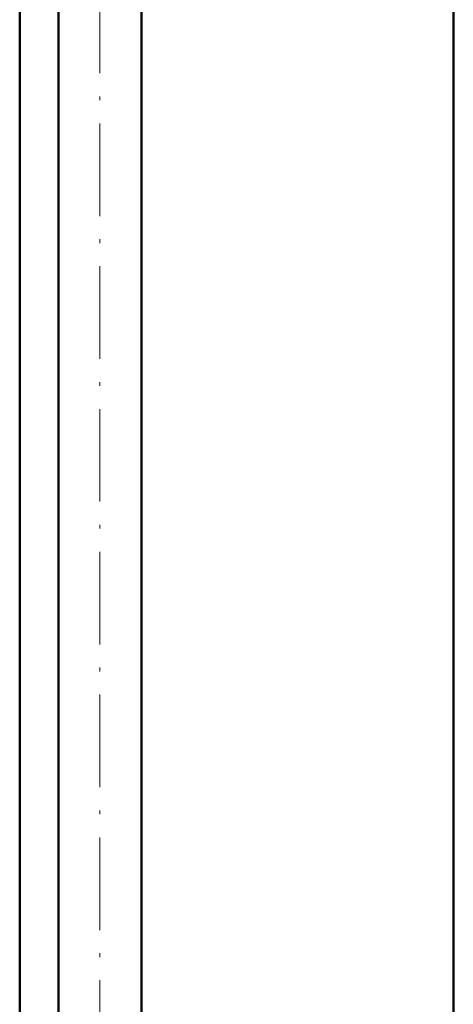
# Model space of a CAD drawing. Extents: x -1351 to 1763, y -1300 to 601.
# Tile 4 of 91: x -1136 to -1080, y -92 to 35. Entities that reach past the tile are written whole.
import ezdxf

# ---------------------------------------------------------------- set-up
doc = ezdxf.new("R2010")
doc.units = 0
doc.linetypes.add('DASHDOT', pattern=[18.5, 12, -3, 0.5, -3])

msp = doc.modelspace()

# ---------------------------------------------------------------- linework, layer by layer
at = {"color": 7, "lineweight": 50}
for p, q in [((-1080.13, -278.96), (-1080.13, 296.79)), ((-1136.38, -125.96), (-1136.38, 144.14)), ((-1131.35, -125.96), (-1131.35, 144.14)), ((-1120.59, -125.96), (-1120.59, 144.14))]:
    msp.add_line(p, q, dxfattribs=at)
at = {"color": 7, "linetype": 'DASHDOT', "lineweight": 18}
msp.add_line((-1125.97, -156.77), (-1125.97, 212.95), dxfattribs=at)

doc.saveas('drawing.dxf')
